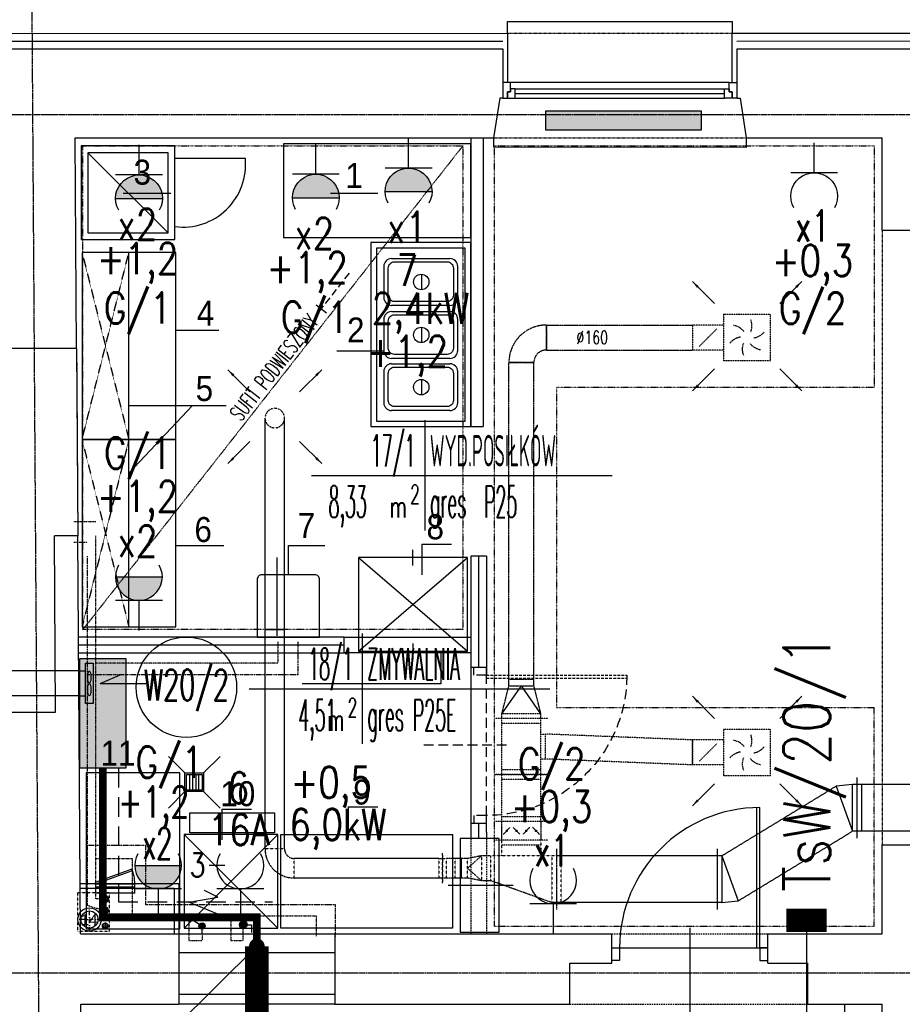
# Model space of a CAD drawing. Header units: inches. Extents: x -145354 to -97635, y 38777 to 78670.
# Tile 89 of 231: x -142232 to -141666, y 51037 to 51667. Entities that reach past the tile are written whole.
import ezdxf
from ezdxf.enums import TextEntityAlignment as Align

# ---------------------------------------------------------------- set-up
doc = ezdxf.new("R2010")
doc.units = ezdxf.units.IN
doc.header["$MEASUREMENT"] = 0
for name, pattern in [('00-inst$0$DASHDOT', [1, 0.5, -0.25, 0, -0.25]), ('CENTER', [2, 1.25, -0.25, 0.25, -0.25]), ('DASHDOT', [1, 0.5, -0.25, 0, -0.25]), ('DASHED', [0.75, 0.5, -0.25]), ('DASHED2', [0.375, 0.25, -0.125]), ('DIVIDE', [31.75, 12.7, -6.35, 0, -6.35, 0, -6.35])]:
    doc.linetypes.add(name, pattern=pattern)
doc.layers.get('0').update_dxf_attribs({"color": 101})
for name, color, linetype in [('-A_NR', 8, 'Continuous'), ('Drz-widok', 5, 'Continuous'), ('E-OPIS_POM', 6, 'Continuous'), ('E35', 6, 'Continuous'), ('E50', 3, 'Continuous'), ('E50_kor', 3, 'Continuous'), ('FLUID-N17-50-ARRGR', 7, 'Continuous'), ('Ins-kan', 54, 'Continuous'), ('Ins-went', 141, 'Continuous'), ('Ins-wod', 152, 'Continuous'), ('M-w-odnośniki', 254, 'Continuous'), ('Mw-cr-rury', 160, 'DIVIDE'), ('Mw-wc-rury', 160, 'DASHDOT'), ('Okn---okna', 5, 'Continuous'), ('Os-osie glowne', 8, 'CENTER'), ('piony_K_nr', 240, 'Continuous'), ('Sc-cegla pelna', 32, 'Continuous'), ('Sc-gazobeton', 45, 'Continuous'), ('Sc-gk', 120, 'Continuous'), ('Sc-gk-hatch', 8, 'Continuous'), ('Sc-izolacja term-obrys', 132, 'Continuous'), ('Sc-izolacja term-styropian', 151, 'STYROPIAN-KA'), ('Sc-nad', 5, 'DASHED2'), ('Sc-nadproza kon', 5, 'DASHED2'), ('Suf-widok', 8, 'Continuous'), ('W-idok', 9, 'Continuous'), ('W-otwor-strop', 126, 'Continuous'), ('Wyp-grzejniki', 56, 'Continuous'), ('Wyp-meble', 155, 'Continuous')]:
    doc.layers.add(name, color=color, linetype=linetype)
doc.styles.add('ARIAL_CE', font='ARIAL.TTF', dxfattribs={"width": 0.8})
doc.styles.add('FDBES', font='simplex.shx')
doc.styles.add('KA wymiar', font='romans.shx', dxfattribs={"width": 0.6})
doc.styles.add('ROMANS', font='romans', dxfattribs={"width": 0.85})
doc.styles.add('tab-bud$0$ROMANS', font='romans', dxfattribs={"width": 0.7})
doc.styles.add('TYTUL2', font='ARIAL.TTF')
doc.linetypes.add('BATTING', pattern='A,0.0001,-0.1,[134,ltypeshp.shx,S=0.1,R=0,X=-0.1,Y=0],-0.2,[134,ltypeshp.shx,S=0.1,R=180,X=0.1,Y=0],-0.1', length=0.4001)
doc.linetypes.add('STYROPIAN-KA', pattern='A,0.0001,-0.1,[135,ltypeshp.shx,S=0.1,R=0,X=-0.1,Y=0],0,[135,ltypeshp.shx,S=0.1,R=180,X=0.1,Y=0],-0.1', length=0.2001)
doc.dimstyles.new('FDBES', dxfattribs={"dimscale": 50, "dimtxt": 4, "dimasz": 2.5, "dimexe": 0.8, "dimexo": 2, "dimgap": 1, "dimtad": 1, "dimdsep": 46, "dimtxsty": 'FDBES', "dimcen": 2.5, "dimclrd": 4, "dimclre": 5, "dimadec": 0, "dimazin": 0, "dimtfac": 1, "dimtmove": 0, "dimatfit": 3, "dimfxl": 0, "dimarcsym": 0})

# ---------------------------------------------------------------- blocks, each defined once
blk = doc.blocks.new('pow')
for p, q in [((0, 0.5229), (0, -0.5229)), ((-1.0753, 0), (1.7797, 0))]:
    blk.add_line(p, q)
at = {"style": 'KA wymiar', "width": 0.6}
for s, height, p in [('2', 0.18, (-0.1392, -0.2698)), ('m', 0.21, (-0.3332, -0.401))]:
    blk.add_text(s, height=height, dxfattribs=at).set_placement(p)
at = {"style": 'KA wymiar'}
for tag, width, p in [('01', 0.7, (-0.1311, 0.0844)), ('000.00', 0.6, (-0.3636, -0.401))]:
    blk.add_attdef(tag, text='', height=0.3, dxfattribs=dict(at, width=width)).set_placement(p, align=Align.RIGHT)
blk.add_attdef('POMIESZCZENIE', (0.0709, 0.0844), '', height=0.3, dxfattribs=at)
at = {"style": 'KA wymiar', "width": 0.8}
blk.add_attdef('POSADZKA', (0.0709, -0.401), '', height=0.3, dxfattribs=at)
blk = doc.blocks.new('G3')
at = {"layer": 'E35'}
for p, q in [((-6.64, 22.85), (-13.36, 22.85)), ((10, 12.85), (-10, 12.85))]:
    blk.add_line(p, q, dxfattribs=at)
blk.add_arc((0, 22.85), 10, 150, 30, dxfattribs=at)
at = {"layer": 'E50'}
blk.add_line((0, 12.85), (0, 0), dxfattribs=at)
blk = doc.blocks.new('G1')
at = {"layer": 'E35'}
blk.add_hatch(color=256, dxfattribs=at).paths.add_polyline_path([(10, 22.85), (-10, 22.85, 1)])
for p, q in [((-10, 22.85), (10, 22.85)), ((10, 12.85), (-10, 12.85))]:
    blk.add_line(p, q, dxfattribs=at)
blk.add_arc((0, 22.85), 10, 150, 30, dxfattribs=at)
at = {"layer": 'E50'}
blk.add_line((0, 12.85), (0, 0), dxfattribs=at)
blk = doc.blocks.new('g2')
at = {"layer": 'E35'}
blk.add_line((15, 19.27), (-15, 19.27), dxfattribs=at)
blk.add_arc((0, 34.27), 15, 150, 30, dxfattribs=at)
at = {"layer": 'E50'}
blk.add_line((0, 19.27), (0, 0), dxfattribs=at)
blk = doc.blocks.new('_jhgjdhgf')
blk.add_line((4.29, -55.71), (55.71, -4.29))
for points in [[(0, -60), (60, -60), (60, 0), (0, 0)], [(4.29, -55.71), (55.71, -55.71), (55.71, -4.29), (4.29, -4.29)]]:
    blk.add_lwpolyline(points, close=True)
blk = doc.blocks.new('_sklgfjhklgfdjh')
at = {"linetype": 'Continuous'}
for p, q in [((-50.75, -10.3), (-27.27, -10.3)), ((-30.1, -10.3), (-13.32, -10.3)), ((-55.75, -15.3), (-55.75, -35.3)), ((-8.32, -35.3), (-8.32, -15.3)), ((-31.41, -29.93), (-31.41, -20.64)), ((-27.27, -40.3), (-50.75, -40.3)), ((-13.32, -40.3), (-30.37, -40.3)), ((-55.75, -49.23), (-55.75, -69.23)), ((-50.75, -44.23), (-27.27, -44.23)), ((-30.1, -44.23), (-13.32, -44.23)), ((-8.32, -69.23), (-8.32, -49.23)), ((-31.41, -63.86), (-31.41, -54.57)), ((-27.27, -74.23), (-50.75, -74.23)), ((-13.32, -74.23), (-30.37, -74.23)), ((-50.75, -77.7), (-27.27, -77.7)), ((-30.1, -77.7), (-13.32, -77.7)), ((-55.75, -82.7), (-55.75, -102.7)), ((-31.41, -97.33), (-31.41, -88.03)), ((-8.32, -102.7), (-8.32, -82.7)), ((-27.27, -107.7), (-50.75, -107.7)), ((-13.32, -107.7), (-30.37, -107.7))]:
    blk.add_line(p, q, dxfattribs=at)
at = {"ltscale": 0.5}
for points in [[(-64, -118), (0, -118), (0, 0), (-64, 0)], [(-60.45, -114.45), (-3.55, -114.45), (-3.55, -3.55), (-60.45, -3.55)]]:
    blk.add_lwpolyline(points, close=True, dxfattribs=at)
at = {"linetype": 'Continuous'}
for points in [[(-27.27, -37.79), (-48.87, -37.79, -0.414214), (-52.87, -33.79), (-52.87, -16.39, -0.414214), (-48.87, -12.39), (-27.27, -12.39)], [(-30.1, -12.39), (-15.09, -12.39, -0.414214), (-11.09, -16.39), (-11.09, -33.79, -0.414214), (-15.09, -37.79), (-31.77, -37.79)], [(-27.27, -71.72), (-48.87, -71.72, -0.414214), (-52.87, -67.72), (-52.87, -50.32, -0.414214), (-48.87, -46.32), (-27.27, -46.32)], [(-30.1, -46.32), (-15.09, -46.32, -0.414214), (-11.09, -50.32), (-11.09, -67.72, -0.414214), (-15.09, -71.72), (-31.77, -71.72)], [(-27.27, -105.19), (-48.87, -105.19, -0.414214), (-52.87, -101.19), (-52.87, -83.79, -0.414214), (-48.87, -79.79), (-27.27, -79.79)], [(-30.1, -79.79), (-15.09, -79.79, -0.414214), (-11.09, -83.79), (-11.09, -101.19, -0.414214), (-15.09, -105.19), (-31.77, -105.19)]]:
    blk.add_lwpolyline(points, format="xyb", dxfattribs=at)
for centre in [(-31.72, -25.28), (-31.72, -59.21), (-31.72, -92.68)]:
    blk.add_circle(centre, 4.95, dxfattribs=at)
for centre, start, end in [((-50.75, -15.3), 90, 180), ((-13.32, -15.3), 0, 90), ((-50.75, -35.3), 180, 270), ((-13.32, -35.3), 270, 0), ((-50.75, -49.23), 90, 180), ((-13.32, -49.23), 0, 90), ((-50.75, -69.23), 180, 270), ((-13.32, -69.23), 270, 0), ((-50.75, -82.7), 90, 180), ((-13.32, -82.7), 0, 90), ((-50.75, -102.7), 180, 270), ((-13.32, -102.7), 270, 0)]:
    blk.add_arc(centre, 5, start, end, dxfattribs=at)
blk = doc.blocks.new('_dz1')
at = {"ltscale": 7}
for p, q in [((-7, 0), (-7, 90)), ((-5, 0), (-5, 90))]:
    blk.add_line(p, q, dxfattribs=at)
at = {"ltscale": 25}
for p, q in [((-50, 13), (-50, -41)), ((-95, 0), (-5, 0)), ((-5, 0), (0, 0)), ((-95, -8), (-100, -8)), ((-5, -8), (0, -8))]:
    blk.add_line(p, q, dxfattribs=at)
for points in [[(-100, -8), (-100, 0), (-95, 0), (-95, -8)], [(0, -8), (0, 0), (-5, 0), (-5, -8)]]:
    blk.add_lwpolyline(points, close=True, dxfattribs=at)
blk.add_arc((-5, 0), 90, 90, 180, dxfattribs=at)
blk = doc.blocks.new('grzejnik_100')
at = {"layer": 'Wyp-grzejniki'}
h = blk.add_hatch(dxfattribs=at)
h.set_pattern_fill('DOTS', color=256, scale=0.5, style=0)
h.set_pattern_definition([(0, (-77492.90915, 37823.9399), (0.396875, 0.79375), [0, -0.79375])])
h.paths.add_polyline_path([(0, -100), (12, -100), (12, 0), (0, 0)])
blk.add_lwpolyline([(12, 0), (0, 0), (0, -100), (12, -100)], close=True, dxfattribs=at)
blk = doc.blocks.new('_ODWODNIENIE_KRATKA')
for p, q in [((-12, 0), (-22.61, 10.61)), ((0, 0), (10.61, 10.61)), ((-11, -2.99), (-1, -2.99)), ((-1, -4.99), (-11, -4.99)), ((-22.61, -22.6), (-12, -11.99)), ((-11, -6.99), (-1, -6.99)), ((-1, -8.99), (-11, -8.99)), ((10.61, -22.6), (0, -11.99))]:
    blk.add_line(p, q)
for points in [[(0, -11.99), (0, 0), (-12, 0), (-12, -11.99)], [(-1, -10.99), (-1, -1), (-11, -1), (-11, -10.99)]]:
    blk.add_lwpolyline(points, close=True)
blk = doc.blocks.new('_vxkdjhgkljhkgjhk')
for q in [(14.01, 6.02), (30.24, 0)]:
    blk.add_line((0, 0), q)
blk = doc.blocks.new('_gslkflhklgj')
at = {"linetype": '00-inst$0$DASHDOT', "ltscale": 5}
for p, q in [((0, -7.5), (0, 7.5)), ((7.5, 0), (-7.5, 0))]:
    blk.add_line(p, q, dxfattribs=at)
for radius in [7.5, 5.5]:
    blk.add_circle((0, 0), radius)
blk = doc.blocks.new('pion_woda')
at = {"layer": 'Ins-wod'}
for p, q in [((3, 0), (-3, 0)), ((0, 3), (0, -3))]:
    blk.add_line(p, q, dxfattribs=at)
for centre, radius in [((0, 0.02), 2.55), ((0, 0), 2)]:
    blk.add_circle(centre, radius, dxfattribs=at)
blk = doc.blocks.new('pion_mały')
at = {"layer": 'Ins-wod'}
for p, q in [((0, 2.08), (0, -2.12)), ((2.1, -0.02), (-2.1, -0.02))]:
    blk.add_line(p, q, dxfattribs=at)
for centre, radius in [((0, 0), 1.79), ((0, -0.02), 1.4)]:
    blk.add_circle(centre, radius, dxfattribs=at)
blk = doc.blocks.new('zk-w')
at = {"layer": 'M-w-odnośniki'}
h = blk.add_hatch(color=256, dxfattribs=at)
edge = h.paths.add_edge_path()
edge.add_arc((-28.8046, -11.935), 0.0355, 0, 360)
for p, q in [((-28.8025, -11.8996), (-28.8025, -11.859)), ((-28.8025, -11.859), (-28.733, -11.859))]:
    blk.add_line(p, q, dxfattribs=at)
blk.add_circle((-28.8046, -11.935), 0.0355, dxfattribs=at)
blk = doc.blocks.new('rewizja')
at = {"layer": 'Wyp-meble'}
for p, q in [((-25, 6), (-25, 0)), ((-25, 6), (0, 6)), ((-25, 4), (-25, 2)), ((0, 2), (-25, 2)), ((0, 6), (0, 0)), ((0, 0), (-25, 0))]:
    blk.add_line(p, q, dxfattribs=at)
blk.add_lwpolyline([(-23.15, -9.49), (0.34, -0.94), (0, 0), (-23.49, -8.55)], close=True, dxfattribs=at)
blk.add_arc((0, 0), 25, 180, 202.29244, dxfattribs=at)

msp = doc.modelspace()

# ---------------------------------------------------------------- hatches: boundary and pattern name
at = {"layer": 'E50'}
msp.add_hatch(color=256, dxfattribs=at).paths.add_polyline_path([(-142163.71, 51257.99), (-142193.71, 51257.99), (-142193.71, 51187.99), (-142163.71, 51187.99)])
msp.add_hatch(color=256, dxfattribs=at).paths.add_polyline_path([(-142163.71, 51257.99), (-142193.71, 51257.99), (-142193.71, 51187.99), (-142163.71, 51187.99)])
at = {"layer": 'Ins-kan'}
msp.add_hatch(color=256, dxfattribs=at).paths.add_polyline_path([(-142113.06, 51086.7, 1), (-142117.06, 51086.7, 1)])

# ---------------------------------------------------------------- linework, layer by layer
at = {"layer": '-A_NR', "color": 3}
for p, q in [((-142165.56, 51556.37), (-142135.21, 51556.37)), ((-142032.91, 51556.37), (-142002.56, 51556.37)), ((-142028.7, 51455.39), (-141998.35, 51455.39)), ((-142161.98, 51420.16), (-142099.7, 51420.16)), ((-142121.31, 51420.16), (-142161.98, 51376.99)), ((-142131.98, 51330.57), (-142101.25, 51330.57)), ((-142059.76, 51311.75), (-142059.76, 51330.57)), ((-142059.76, 51330.57), (-142036.44, 51330.57)), ((-141974.31, 51331.47), (-141955.24, 51331.47)), ((-142102.49, 51161.5), (-142083.43, 51161.5)), ((-142021.57, 51163), (-142002.5, 51163))]:
    msp.add_line(p, q, dxfattribs=at)
at = {"layer": '-A_NR'}
for p, q in [((-142131.98, 51468.54), (-142104.33, 51468.54)), ((-141974.31, 51331.47), (-141974.31, 51311.82)), ((-141962.09, 51261.75), (-141962.09, 51241.92)), ((-141962.09, 51241.92), (-142050.92, 51241.92)), ((-142102.49, 51161.5), (-142102.49, 51141.86)), ((-142021.57, 51163), (-142021.57, 51143.36))]:
    msp.add_line(p, q, dxfattribs=at)
at = {"color": 4, "linetype": 'DASHED'}
for p, q in [((-141790.9, 51463.8), (-141785.24, 51469.45)), ((-141790.9, 51463.8), (-141796.56, 51458.14)), ((-141790.9, 51197.94), (-141796.56, 51192.28)), ((-141790.9, 51197.94), (-141785.24, 51203.6))]:
    msp.add_line(p, q, dxfattribs=at)
at = {"color": 5, "linetype": 'Continuous', "lineweight": -2}
for p, q in [((-142074.75, 51276.8), (-142062.25, 51276.8)), ((-141949, 51117.45), (-141949, 51129.95)), ((-141949, 51129.95), (-141949, 51117.45))]:
    msp.add_line(p, q, dxfattribs=at)
at = {"color": 4, "linetype": 'Continuous'}
for p, q in [((-141923, 51222.7), (-141910.5, 51240.7)), ((-141898, 51222.7), (-141910.5, 51240.7)), ((-141695.43, 51142.91), (-141695.43, 51181.91)), ((-141692.43, 51147.41), (-141692.43, 51177.41))]:
    msp.add_line(p, q, dxfattribs=at)
for points in [[(-141790.9, 51464.05, 0.5, 0.5, 1), (-141790.9, 51463.55, 0.5, 0.5, 1)], [(-141790.9, 51198.19, 0.5, 0.5, 1), (-141790.9, 51197.69, 0.5, 0.5, 1)]]:
    msp.add_lwpolyline(points, format="xyseb", close=True, dxfattribs=at)
at = {"color": 4, "linetype": 'DASHED'}
for centre, start, end in [((-141773.4, 51471.3), 338.19859, 21.80141), ((-141776.15, 51461.05), 38.19859, 81.80141), ((-141768.65, 51453.55), 98.19859, 141.80141), ((-141763.16, 51474.04), 278.19859, 321.80141), ((-141758.4, 51456.3), 158.19859, 201.80141), ((-141755.66, 51466.54), 218.19859, 261.80141), ((-141776.15, 51195.19), 38.19859, 81.80141), ((-141773.4, 51205.44), 338.19859, 21.80141), ((-141768.65, 51187.69), 98.19859, 141.80141), ((-141763.16, 51208.18), 278.19859, 321.80141), ((-141758.4, 51190.44), 158.19859, 201.80141), ((-141755.66, 51200.68), 218.19859, 261.80141)]:
    msp.add_arc(centre, 10.61, start, end, dxfattribs=at)
at = {"layer": 'E35'}
msp.add_line((-142452.77, 50705.23), (-142079.98, 51073.7), dxfattribs=at)
msp.add_circle((-142125.11, 51239.72), 32.16, dxfattribs=at)
at = {"layer": 'E50'}
msp.add_lwpolyline([(-142193.71, 51187.99), (-142163.71, 51187.99), (-142163.71, 51257.99), (-142193.71, 51257.99)], close=True, dxfattribs=at)
msp.add_lwpolyline([(-142193.71, 51187.99), (-142163.71, 51187.99), (-142163.71, 51257.99), (-142193.71, 51257.99)], close=True, dxfattribs=at)
at = {"layer": 'E50_kor', "linetype": 'DASHED2', "ltscale": 50}
for p, q in [((-142168.71, 51187.99), (-142168.71, 51102.28)), ((-142168.71, 51102.28), (-142069.98, 51102.28))]:
    msp.add_line(p, q, dxfattribs=at)
at = {"layer": 'E50_kor'}
msp.add_line((-141727.73, 51090.36), (-141727.73, 50960), dxfattribs=at)
for points, const_width in [([(-142178.71, 51187.99), (-142178.71, 51092.28), (-142079.98, 51092.28), (-142079.98, 51071.2)], 5), ([(-141740.66, 51090.36), (-141714.8, 51090.36)], 15), ([(-142079.98, 51073.7), (-142079.98, 50960)], 15), ([(-142079.98, 51073.7), (-142079.98, 51071.2)], 5)]:
    msp.add_lwpolyline(points, dxfattribs=dict(at, const_width=const_width))
at = {"layer": 'E50_kor', "const_width": 5}
msp.add_lwpolyline([(-142082.48, 51073.7, 1), (-142077.48, 51073.7, 1)], format="xyb", close=True, dxfattribs=at)
at = {"layer": 'Ins-kan'}
msp.add_lwpolyline([(-142115.06, 51081.7), (-142115.06, 51086.7), (-142123.54, 51092), (-142105.06, 51094.27), (-142123.54, 51101.87), (-142105.06, 51105.19), (-142113.57, 51109.46)], dxfattribs=at)
msp.add_circle((-142115.06, 51086.7), 2, dxfattribs=at)
at = {"layer": 'Ins-went', "linetype": 'DASHED', "ltscale": 0.3}
for p, q in [((-141780.9, 51478.8), (-141750.9, 51478.8)), ((-141780.9, 51478.8), (-141780.9, 51448.8)), ((-141750.9, 51448.8), (-141750.9, 51478.8)), ((-141780.9, 51471.8), (-141800.9, 51471.8)), ((-141800.9, 51471.8), (-141800.9, 51455.8)), ((-141780.9, 51455.8), (-141800.9, 51455.8)), ((-141750.9, 51448.8), (-141780.9, 51448.8)), ((-141893.5, 51219.7), (-141927.5, 51219.7)), ((-141898, 51222.7), (-141923, 51222.7)), ((-141923, 51183.7), (-141923, 51219.7)), ((-141923, 51216.7), (-141898, 51216.7)), ((-141898, 51183.7), (-141898, 51219.7)), ((-141780.9, 51212.94), (-141750.9, 51212.94)), ((-141780.9, 51212.94), (-141780.9, 51182.94)), ((-141750.9, 51182.94), (-141750.9, 51212.94)), ((-141898, 51209.7), (-141895, 51209.7)), ((-141895, 51193.7), (-141895, 51209.7)), ((-141800.9, 51189.94), (-141800.9, 51205.94)), ((-141780.9, 51205.94), (-141800.9, 51205.94)), ((-141800.9, 51205.94), (-141800.9, 51189.94)), ((-141895, 51193.7), (-141898, 51193.7)), ((-141898, 51186.7), (-141923, 51186.7)), ((-141780.9, 51189.94), (-141800.9, 51189.94)), ((-141927.5, 51183.7), (-141893.5, 51183.7)), ((-141893.5, 51183.7), (-141927.5, 51183.7)), ((-141923, 51153.7), (-141923, 51183.7)), ((-141923, 51180.7), (-141898, 51180.7)), ((-141898, 51153.7), (-141898, 51183.7)), ((-141750.9, 51182.94), (-141780.9, 51182.94)), ((-141893.5, 51153.7), (-141927.5, 51153.7)), ((-141898, 51156.7), (-141923, 51156.7)), ((-141893.5, 51141.7), (-141927.5, 51141.7)), ((-141923, 51138.7), (-141898, 51138.7))]:
    msp.add_line(p, q, dxfattribs=at)
at = {"layer": 'Ins-went', "linetype": 'DASHED', "ltscale": 0.4}
for p, q in [((-141894.5, 51471.8), (-141894.5, 51455.8)), ((-141894.5, 51455.8), (-141894.5, 51471.8)), ((-141894.5, 51471.8), (-141800.9, 51471.8)), ((-141894.5, 51455.8), (-141800.9, 51455.8)), ((-141918.5, 51447.8), (-141902.5, 51447.8)), ((-141918.5, 51244.7), (-141918.5, 51447.8)), ((-141902.5, 51447.8), (-141918.5, 51447.8)), ((-141902.5, 51244.7), (-141902.5, 51447.8)), ((-142062.25, 51276.8, 2910), (-142074.75, 51276.8, 2910)), ((-141918.5, 51240.7), (-141918.5, 51244.7)), ((-141902.5, 51244.7), (-141918.5, 51244.7)), ((-141902.5, 51240.7), (-141902.5, 51244.7)), ((-141923, 51222.7), (-141918.5, 51240.7)), ((-141918.5, 51240.7), (-141902.5, 51240.7)), ((-141898, 51222.7), (-141902.5, 51240.7)), ((-141923, 51219.7), (-141923, 51222.7)), ((-141898, 51219.7), (-141898, 51222.7)), ((-141923, 51141.7), (-141923, 51153.7)), ((-141898, 51153.7), (-141898, 51141.7)), ((-141919.88, 51147.7), (-141922.09, 51145.49)), ((-141919.88, 51147.7), (-141917.67, 51149.91)), ((-141913.63, 51147.7), (-141915.84, 51149.91)), ((-141913.63, 51147.7), (-141911.42, 51145.49)), ((-141907.38, 51147.7), (-141909.59, 51145.49)), ((-141907.38, 51147.7), (-141905.17, 51149.91)), ((-141901.13, 51147.7), (-141903.34, 51149.91)), ((-141901.13, 51147.7), (-141898.92, 51145.49)), ((-141888, 51136.2), (-141888, 51097.2)), ((-141963.5, 51129.95), (-141961.25, 51129.95)), ((-141961.25, 51133.1), (-141960.75, 51133.1)), ((-141949, 51129.95), (-141958.5, 51129.95)), ((-141945, 51129.95), (-141949, 51129.95)), ((-141936, 51131.7), (-141945, 51129.95)), ((-141933, 51131.7), (-141936, 51131.7)), ((-141961.25, 51117.45), (-141963.5, 51117.45)), ((-141958.5, 51117.45), (-141960.75, 51117.45)), ((-141949, 51117.45), (-141958.5, 51117.45)), ((-141945, 51117.45), (-141949, 51117.45)), ((-141936, 51115.7), (-141945, 51117.45)), ((-141933, 51115.7), (-141936, 51115.7)), ((-141930, 51115.7), (-141933, 51115.7)), ((-141891, 51101.7), (-141930, 51115.7)), ((-141960.75, 51114.3), (-141961.25, 51114.3))]:
    msp.add_line(p, q, dxfattribs=at)
at = {"layer": 'Ins-went', "linetype": 'DASHED', "ltscale": 0.5}
for p, q in [((-142074.75, 51136.2), (-142074.75, 51276.8)), ((-142062.25, 51136.2), (-142062.25, 51276.8)), ((-141782.03, 51131.7), (-141708.79, 51176.37)), ((-141771.67, 51102.74), (-141698.43, 51147.41)), ((-141963.5, 51129.95), (-142056, 51129.95)), ((-141782.03, 51131.7), (-141888, 51131.7)), ((-141963.5, 51117.45), (-142056, 51117.45)), ((-141782.03, 51101.7), (-141891, 51101.7))]:
    msp.add_line(p, q, dxfattribs=at)
at = {"layer": 'Ins-went'}
for p, q in [((-142189.85, 51255.19), (-142184.85, 51255.19)), ((-142189.85, 51229.19), (-142189.85, 51255.19)), ((-142184.85, 51255.19), (-142184.85, 51229.19)), ((-142193.85, 51250.19), (-142256.95, 51250.19)), ((-142193.85, 51234.19), (-142193.85, 51250.19)), ((-142193.85, 51250.19), (-142189.85, 51250.19)), ((-142193.85, 51234.19), (-142256.95, 51234.19)), ((-142193.85, 51234.19), (-142189.85, 51234.19)), ((-142184.85, 51229.19), (-142189.85, 51229.19)), ((-141698.43, 51177.41), (-141708.79, 51176.37)), ((-141708.79, 51176.37), (-141698.43, 51147.41)), ((-141698.43, 51147.41), (-141698.43, 51177.41)), ((-141785.03, 51136.2), (-141785.03, 51097.2)), ((-141782.03, 51131.7), (-141782.03, 51101.7)), ((-141782.03, 51131.7), (-141771.67, 51102.74)), ((-141782.03, 51101.7), (-141771.67, 51102.74))]:
    msp.add_line(p, q, dxfattribs=at)
at = {"layer": 'Ins-went', "linetype": 'DASHED', "ltscale": 0.2}
for p, q in [((-141923, 51131.7), (-141923, 51141.7)), ((-141898, 51141.7), (-141898, 51131.7)), ((-142062.25, 51136.2), (-142074.75, 51136.2)), ((-142056, 51117.45), (-142056, 51129.95)), ((-141963.5, 51129.95), (-141963.5, 51117.45)), ((-141961.25, 51133.1), (-141961.25, 51114.3)), ((-141960.75, 51114.3), (-141960.75, 51133.1)), ((-141960.75, 51129.95), (-141958.5, 51129.95)), ((-141958.5, 51117.45), (-141958.5, 51129.95)), ((-141954.5, 51117.45), (-141954.5, 51129.95)), ((-141953, 51117.45), (-141953, 51129.95)), ((-141936, 51131.7), (-141945, 51123.7)), ((-141945, 51117.45), (-141945, 51129.95)), ((-141936, 51131.7), (-141936, 51115.7)), ((-141888, 51131.7), (-141933, 51131.7)), ((-141930, 51115.7), (-141930, 51131.7)), ((-141891, 51131.7), (-141891, 51101.7)), ((-141885, 51101.7), (-141885, 51131.7)), ((-141936, 51115.7), (-141945, 51123.7))]:
    msp.add_line(p, q, dxfattribs=at)
at = {"layer": 'Ins-went', "linetype": 'DASHED', "ltscale": 0.5}
for points in [[(-141592.43, 51177.41), (-141698.43, 51177.41)], [(-141592.43, 51147.41), (-141698.43, 51147.41)]]:
    msp.add_lwpolyline(points, dxfattribs=at)
at = {"layer": 'Ins-went', "linetype": 'DASHED', "ltscale": 0.4}
for points in [[(-141919.88, 51147.3, 0.8, 0.8, 1), (-141919.88, 51148.1, 0.8, 0.8, 1)], [(-141913.63, 51147.3, 0.8, 0.8, 1), (-141913.63, 51148.1, 0.8, 0.8, 1)], [(-141907.38, 51147.3, 0.8, 0.8, 1), (-141907.38, 51148.1, 0.8, 0.8, 1)], [(-141901.13, 51147.3, 0.8, 0.8, 1), (-141901.13, 51148.1, 0.8, 0.8, 1)]]:
    msp.add_lwpolyline(points, format="xyseb", close=True, dxfattribs=at)
for centre, radius, start, end in [((-141894.5, 51447.8), 24, 90, 180), ((-141894.5, 51447.8), 8, 90, 180), ((-142056, 51136.2), 18.75, 180, 270), ((-142056, 51136.2), 6.25, 180, 270)]:
    msp.add_arc(centre, radius, start, end, dxfattribs=at)
at = {"layer": 'Ins-went', "linetype": 'DASHED', "ltscale": 0.2}
for start, end in [(0, 180), (180, 0)]:
    msp.add_arc((-142068.5, 51412.2, 2910), 6.25, start, end, dxfattribs=at)
at = {"layer": 'Ins-went'}
for centre in [(-142187.35, 51246.19), (-142187.35, 51238.19)]:
    msp.add_ellipse(centre, major_axis=(0, 4), ratio=0.25, dxfattribs=at)
at = {"layer": 'Ins-went', "linetype": 'DASHED', "ltscale": 0.5}
for points in [[(-142074.75, 51276.8, 2910), (-142074.75, 51412.2, 2910)], [(-142062.25, 51276.8, 2910), (-142062.25, 51412.2, 2910)]]:
    msp.add_spline(points, degree=3, dxfattribs=at)
at = {"layer": 'Ins-went', "linetype": 'DASHED', "ltscale": 0.3}
for points in [[(-141800.9, 51205.94), (-141895, 51209.7)], [(-141800.9, 51189.94), (-141895, 51193.7)]]:
    msp.add_spline(points, degree=3, dxfattribs=at)
at = {"layer": 'Mw-cr-rury', "ltscale": 0.03}
for p, q in [((-142183.23, 51345.72), (-142197.22, 51345.72)), ((-142183.23, 51104.09), (-142183.23, 51336.67)), ((-142066.47, 51268.9), (-142066.47, 51255.14)), ((-142066.47, 51255.14), (-142183.23, 51255.14)), ((-142183.23, 51129.9), (-142159.96, 51129.9)), ((-142159.96, 51129.9), (-142159.96, 51093.3)), ((-142179.66, 51104.09), (-142183.23, 51104.09)), ((-142159.96, 51093.3), (-142042.02, 51093.3)), ((-142123.59, 51093.3), (-142123.59, 51077.37)), ((-142096.77, 51093.3), (-142096.77, 51077.37)), ((-142042.02, 51093.3), (-142042.02, 51080.18)), ((-142088.71, 51077.37), (-142088.71, 51087.65)), ((-142115.06, 51081.7), (-142115.06, 51077.37)), ((-142123.59, 51077.37), (-142115.06, 51077.37)), ((-142096.77, 51077.37), (-142088.71, 51077.37))]:
    msp.add_line(p, q, dxfattribs=at)
at = {"layer": 'Mw-wc-rury'}
for p, q in [((-142197.22, 51332.65), (-142188.61, 51332.65)), ((-142188.61, 51323.61), (-142188.61, 51099.99)), ((-142053.82, 51268.9), (-142053.82, 51247.68)), ((-142053.82, 51247.68), (-142188.61, 51247.68)), ((-142151.15, 51138.34), (-142188.61, 51138.34)), ((-142151.15, 51100.23), (-142151.15, 51138.34)), ((-142188.61, 51099.99), (-142179.74, 51097.27)), ((-142029.65, 51100.23), (-142151.15, 51100.23)), ((-142029.65, 51079.99), (-142029.65, 51100.23))]:
    msp.add_line(p, q, dxfattribs=at)
at = {"layer": 'Okn---okna'}
for p, q in [((-141777.4, 51627.18), (-141917.4, 51627.18)), ((-141914.4, 51623.18), (-141780.4, 51623.18)), ((-141914.4, 51620.18), (-141780.4, 51620.18)), ((-141914.4, 51617.18), (-141780.4, 51617.18))]:
    msp.add_line(p, q, dxfattribs=at)
for points in [[(-141917.4, 51627.18), (-141922.4, 51627.18), (-141922.4, 51617.18), (-141919.4, 51617.18), (-141919.4, 51621.18), (-141917.4, 51621.18)], [(-141777.4, 51627.18), (-141772.4, 51627.18), (-141772.4, 51617.18), (-141775.4, 51617.18), (-141775.4, 51621.18), (-141777.4, 51621.18)], [(-141914.4, 51623.18), (-141917.4, 51623.18), (-141917.4, 51621.18), (-141919.4, 51621.18), (-141919.4, 51617.18), (-141917.4, 51617.18), (-141914.4, 51617.18)], [(-141780.4, 51623.18), (-141777.4, 51623.18), (-141777.4, 51621.18), (-141775.4, 51621.18), (-141775.4, 51617.18), (-141777.4, 51617.18), (-141780.4, 51617.18)]]:
    msp.add_lwpolyline(points, close=True, dxfattribs=at)
at = {"layer": 'Os-osie glowne'}
msp.add_line((-142198.69, 47893.27), (-142226.03, 51985.69), dxfattribs=at)
for points in [[(-143318.47, 51606.7), (-138010.88, 51606.7)], [(-143318.47, 51056.7), (-138010.88, 51056.7)]]:
    msp.add_lwpolyline(points, dxfattribs=at)
at = {"layer": 'Sc-cegla pelna'}
for p, q in [((-142195.5, 51456.7), (-142196.4, 51591.7)), ((-142196.4, 51591.7), (-142055.4, 51591.7)), ((-142055.4, 51591.7), (-141928.4, 51591.7)), ((-141766.4, 51591.7), (-141679.4, 51591.7)), ((-141679.4, 51532.7), (-141611.4, 51532.7)), ((-142195.5, 51456.7), (-142241.79, 51456.7)), ((-142208.94, 51223.7), (-142209.7, 51336.7)), ((-142192.99, 51081.7), (-142194.7, 51336.7)), ((-142241.79, 51223.7), (-142208.94, 51223.7)), ((-141679.4, 51138.75), (-141611.4, 51138.75)), ((-141679.4, 51081.7), (-141679.4, 51138.75)), ((-142192.99, 51081.7), (-142129.99, 51081.7)), ((-142129.99, 51081.7), (-142129.99, 51036.7)), ((-142029.96, 51081.7), (-141852.62, 51081.7)), ((-142029.96, 51081.7), (-142029.96, 51036.7)), ((-141852.62, 51062.8), (-141852.62, 51081.7)), ((-141752.62, 51081.7), (-141679.4, 51081.7)), ((-141752.62, 51062.8), (-141752.62, 51081.7)), ((-141879.51, 51062.8), (-141852.62, 51062.8)), ((-141879.51, 51036.7), (-141879.51, 51062.8)), ((-141752.62, 51062.8), (-141727.01, 51062.8)), ((-141727.01, 51036.7), (-141727.01, 51062.8)), ((-142191.95, 50927.7), (-142192.68, 51036.7)), ((-142192.68, 51036.7), (-142129.99, 51036.7)), ((-142029.96, 51036.7), (-141879.51, 51036.7)), ((-141727.01, 51036.7), (-141679.4, 51036.7)), ((-141679.4, 50991.72), (-141679.4, 51036.7))]:
    msp.add_line(p, q, dxfattribs=at)
for points in [[(-142361.78, 51648.75), (-141922.4, 51648.81)], [(-141922.4, 51648.81), (-141922.4, 51617.18), (-141924.4, 51617.18), (-141928.4, 51591.69)], [(-141772.4, 51648.82), (-141492.4, 51648.86)], [(-141772.4, 51648.82), (-141772.4, 51617.18), (-141770.4, 51617.18), (-141766.4, 51591.69)], [(-141942.95, 51591.7), (-141942.95, 51406.7), (-141934.95, 51406.7)], [(-141934.95, 51591.7), (-141934.95, 51406.7)], [(-141679.4, 51532.7), (-141679.4, 51591.7)], [(-142194.7, 51336.7), (-142209.7, 51336.7)]]:
    msp.add_lwpolyline(points, dxfattribs=at)
at = {"layer": 'Sc-gazobeton'}
for p, q in [((-142195.5, 51456.7), (-142194.7, 51336.7)), ((-142129.99, 51081.7), (-142029.96, 51081.7)), ((-142129.99, 51069.7), (-142029.96, 51069.7))]:
    msp.add_line(p, q, dxfattribs=at)
at = {"layer": 'Sc-gk'}
for p, q in [((-141942.95, 51323.78), (-141942.96, 51252.54)), ((-141932.95, 51323.78), (-141942.95, 51323.78)), ((-141932.96, 51323.78), (-141932.96, 51252.54)), ((-141942.96, 51252.54), (-141932.96, 51252.54)), ((-141942.96, 51152.54), (-141932.96, 51152.54)), ((-141942.96, 51152.54), (-141942.96, 51146.92)), ((-141932.96, 51146.92), (-141932.96, 51152.54)), ((-141942.96, 51142.92), (-141932.96, 51142.92)), ((-142129.99, 51113.7), (-142193.21, 51113.7)), ((-142132.99, 51110.7), (-142193.19, 51110.7)), ((-142132.99, 51110.7), (-142132.99, 51081.7)), ((-142129.99, 51113.7), (-142129.99, 51081.7)), ((-142029.96, 51042.7), (-142129.99, 51042.7)), ((-142029.96, 51036.7), (-142129.99, 51036.7))]:
    msp.add_line(p, q, dxfattribs=at)
at = {"layer": 'Sc-gk', "linetype": 'DASHED', "ltscale": 15}
for p, q in [((-141942.96, 51146.92), (-141942.96, 51142.92)), ((-141932.96, 51146.92), (-141932.96, 51142.92))]:
    msp.add_line(p, q, dxfattribs=at)
at = {"layer": 'Sc-gk'}
for points in [[(-142023.95, 51271.75), (-142194.26, 51271.75)], [(-142194.19, 51261.75), (-142023.95, 51261.75), (-142023.95, 51271.75)]]:
    msp.add_lwpolyline(points, dxfattribs=at)
at = {"layer": 'Sc-gk-hatch', "linetype": 'BATTING', "ltscale": 0.22}
for p, q in [((-141937.95, 51323.78), (-141937.96, 51252.54)), ((-141937.96, 51152.41), (-141937.96, 51142.92))]:
    msp.add_line(p, q, dxfattribs=at)
msp.add_lwpolyline([(-142023.95, 51266.75), (-142194.26, 51266.75)], dxfattribs=at)
at = {"layer": 'Sc-izolacja term-obrys'}
for points in [[(-142364.78, 51627.22), (-142364.78, 51658.75), (-141919.4, 51658.81), (-141919.4, 51627.18)], [(-141775.4, 51627.18), (-141775.4, 51658.82), (-141489.4, 51658.86), (-141489.4, 51627.18)], [(-141919.4, 51621.18), (-141919.4, 51617.18)], [(-141775.4, 51617.18), (-141775.4, 51621.18)]]:
    msp.add_lwpolyline(points, dxfattribs=at)
at = {"layer": 'Sc-izolacja term-styropian', "linetype": 'BATTING', "ltscale": 0.25}
for points in [[(-142361.79, 51653.75), (-141922.4, 51653.81)], [(-141772.4, 51653.82), (-141492.4, 51653.86)]]:
    msp.add_lwpolyline(points, dxfattribs=at)
at = {"layer": 'Sc-nad'}
msp.add_line((-141942.96, 51252.54), (-141942.96, 51152.54), dxfattribs=at)
at = {"layer": 'Sc-nad', "ltscale": 4}
for p, q in [((-141942.96, 51142.92), (-141942.96, 51081.7)), ((-141932.96, 51142.92), (-141932.96, 51081.7)), ((-141879.51, 51036.7), (-141727.01, 51036.7))]:
    msp.add_line(p, q, dxfattribs=at)
at = {"layer": 'Sc-nad'}
for points in [[(-142023.95, 51271.75), (-141942.95, 51271.75)], [(-141942.95, 51261.75), (-142023.95, 51261.75)]]:
    msp.add_lwpolyline(points, dxfattribs=at)
at = {"layer": 'Sc-nadproza kon', "linetype": 'DASHDOT', "ltscale": 0.5}
for p, q in [((-141919.4, 51658.81), (-141775.4, 51658.82)), ((-141928.4, 51591.69), (-141766.4, 51591.7)), ((-141679.4, 51532.7), (-141679.4, 51138.75))]:
    msp.add_line(p, q, dxfattribs=at)
at = {"layer": 'Sc-nadproza kon', "ltscale": 4}
msp.add_line((-141852.62, 51081.7), (-141752.62, 51081.7), dxfattribs=at)
msp.add_line((-141852.62, 51081.7), (-141752.62, 51081.7), dxfattribs=at)
at = {"layer": 'Sc-nadproza kon', "linetype": 'DASHDOT', "ltscale": 0.5}
msp.add_lwpolyline([(-142195.5, 51456.7), (-142194.7, 51336.7)], dxfattribs=at)
at = {"layer": 'Suf-widok', "linetype": 'DIVIDE', "ltscale": 0.02}
for p, q in [((-141947.95, 51586.7), (-142191.4, 51276.75)), ((-141927.95, 51586.7), (-141927.96, 51086.7)), ((-141927.95, 51586.7), (-141684.4, 51586.7)), ((-141684.4, 51586.7), (-141684.4, 51431.76)), ((-141887.95, 51431.76), (-141887.96, 51226.7)), ((-141684.4, 51431.76, 2890), (-141887.95, 51431.76, 2890)), ((-141887.96, 51226.7), (-141684.4, 51226.7)), ((-141684.4, 51086.7), (-141684.4, 51226.7)), ((-141927.96, 51086.7), (-141684.4, 51086.7))]:
    msp.add_line(p, q, dxfattribs=at)
msp.add_lwpolyline([(-142191.4, 51586.7), (-141947.95, 51586.7), (-141947.95, 51276.75), (-142191.4, 51276.75)], close=True, dxfattribs=at)
at = {"layer": 'W-idok'}
for p, q in [((-141919.4, 51658.81), (-141919.4, 51666.31)), ((-141919.4, 51666.31), (-141775.4, 51666.31)), ((-141775.4, 51666.31), (-141775.4, 51658.82))]:
    msp.add_line(p, q, dxfattribs=at)
for points in [[(-141928.4, 51591.7), (-141928.4, 51585.76)], [(-141766.4, 51591.69), (-141766.4, 51585.69), (-141928.4, 51585.76)]]:
    msp.add_lwpolyline(points, dxfattribs=at)
at = {"layer": 'W-otwor-strop', "linetype": 'DASHED2', "ltscale": 0.3}
msp.add_lwpolyline([(-142194.6, 51108.15), (-142174.6, 51108.15), (-142174.6, 51083.15), (-142194.6, 51083.15)], close=True, dxfattribs=at)
at = {"layer": 'Wyp-meble'}
for p, q in [((-142132.47, 51578.72), (-142087.37, 51578.72)), ((-142161.98, 51278.4), (-142161.98, 51518.4)), ((-142066.95, 51272.75), (-142066.95, 51322.75)), ((-142014.95, 51322.75), (-141944.95, 51262.75)), ((-142014.95, 51262.75), (-141944.95, 51322.75)), ((-142066.6, 51145.35), (-142126.6, 51085.35)), ((-142126.6, 51145.35), (-142066.6, 51085.35)), ((-141957.32, 51112.94), (-141915.78, 51112.94))]:
    msp.add_line(p, q, dxfattribs=at)
at = {"layer": 'Wyp-meble', "linetype": 'DASHED2', "ltscale": 0.5}
for p, q in [((-142191.98, 51398.4), (-142161.98, 51518.4)), ((-142191.98, 51518.4), (-142161.98, 51398.4)), ((-142161.98, 51398.4), (-142191.98, 51278.4)), ((-142191.98, 51398.4), (-142161.98, 51278.4))]:
    msp.add_line(p, q, dxfattribs=at)
at = {"layer": 'Wyp-meble'}
for points in [[(-142062.95, 51527.87), (-141942.95, 51527.87), (-141942.95, 51587.87), (-142062.95, 51587.87)], [(-142191.98, 51398.4), (-142131.98, 51398.4), (-142131.98, 51518.4), (-142191.98, 51518.4)], [(-142191.98, 51278.4), (-142131.98, 51278.4), (-142131.98, 51398.4), (-142191.98, 51398.4)], [(-142014.95, 51322.75), (-142014.95, 51262.75), (-141944.95, 51262.75), (-141944.95, 51322.75)], [(-142189.39, 51084.85), (-142129.39, 51084.85), (-142129.39, 51184.85), (-142189.39, 51184.85)], [(-142068.62, 51146.51), (-142123.01, 51146.51), (-142123.01, 51159.31), (-142068.62, 51159.31)], [(-142066.6, 51145.35), (-142126.6, 51145.35), (-142126.6, 51085.35), (-142066.6, 51085.35)], [(-141954.6, 51145.35), (-141954.6, 51085.35), (-142064.6, 51085.35), (-142064.6, 51145.35)], [(-141949.82, 51082.85), (-141924.82, 51082.85), (-141924.82, 51142.85), (-141949.82, 51142.85)]]:
    msp.add_lwpolyline(points, close=True, dxfattribs=at)
for points in [[(-141979.95, 51317.75), (-141979.95, 51327.75)], [(-141979.95, 51317.75), (-141979.95, 51317.75)], [(-141979.95, 51267.75), (-141979.95, 51257.75)]]:
    msp.add_lwpolyline(points, dxfattribs=at)
msp.add_lwpolyline([(-142079.76, 51271.75), (-142039.76, 51271.75), (-142039.76, 51308.75, 0.414214), (-142042.76, 51311.75), (-142076.76, 51311.75, 0.414214), (-142079.76, 51308.75)], format="xyb", close=True, dxfattribs=at)
msp.add_arc((-142127.36, 51574.78), 40.19, 262.69843, 5.63675, dxfattribs=at)

# ---------------------------------------------------------------- block references
for name, p, rotation in [('rewizja', (-142183.21, 51113.7), 180), ('pion_woda', (-142177.66, 51104.09), 90), ('pion_woda', (-142177.84, 51096.66), 90), ('pion_mały', (-142177.2, 51086.89), 90)]:
    msp.add_blockref(name, p, dxfattribs=dict(rotation=rotation))
at = {"layer": 'Drz-widok'}
msp.add_blockref('_dz1', (-141752.62, 51072.61), dxfattribs=at)
at = {"layer": 'E-OPIS_POM'}
ref = msp.add_blockref('pow', (-141972.39, 51375.49), dxfattribs=dict(at, xscale=67.5, yscale=67.5, zscale=67.5))
ref.add_attrib('000.00', '8,33', dxfattribs={"layer": '0', "height": 20.25, "style": 'KA wymiar', "width": 0.403537}).set_placement((-142009.53, 51348.43), align=Align.RIGHT)
ref.add_attrib('01', '17/1', dxfattribs={"layer": '0', "height": 20.25, "style": 'KA wymiar', "width": 0.403537}).set_placement((-141978.34, 51381.19), align=Align.RIGHT)
ref.add_attrib('POMIESZCZENIE', 'WYD.POSIŁKÓW', (-141969.17, 51381.19), dxfattribs={"layer": '0', "height": 20.25, "style": 'KA wymiar', "width": 0.403537})
ref.add_attrib('POSADZKA', 'gres  P25', (-141969.17, 51348.43), dxfattribs={"layer": '0', "height": 20.25, "style": 'KA wymiar', "width": 0.403537})
ref = msp.add_blockref('pow', (-142012.43, 51238.77), dxfattribs=dict(at, xscale=67.5, yscale=67.5, zscale=67.5))
ref.add_attrib('000.00', '4,51', dxfattribs={"layer": '0', "height": 20.25, "style": 'KA wymiar', "width": 0.403537}).set_placement((-142028.94, 51211.7), align=Align.RIGHT)
ref.add_attrib('01', '18/1', dxfattribs={"layer": '0', "height": 20.25, "style": 'KA wymiar', "width": 0.403537}).set_placement((-142018.39, 51244.47), align=Align.RIGHT)
ref.add_attrib('POMIESZCZENIE', 'ZMYWALNIA', (-142009.21, 51244.47), dxfattribs={"layer": '0', "height": 20.25, "style": 'KA wymiar', "width": 0.403537})
ref.add_attrib('POSADZKA', 'gres P25E', (-142009.21, 51211.7), dxfattribs={"layer": '0', "height": 20.25, "style": 'KA wymiar', "width": 0.403537})
at = {"layer": 'E35', "xscale": -1.5, "yscale": 1.5, "zscale": 1.5, "rotation": 180}
for p in [(-141982.77, 51591.7), (-142155.49, 51587.26), (-142042.23, 51587.7)]:
    msp.add_blockref('G1', p, dxfattribs=at)
at = {"layer": 'E35', "xscale": -1, "rotation": 180}
for p in [(-141722.9, 51588.64), (-141703.2, 51036.7)]:
    msp.add_blockref('g2', p, dxfattribs=at)
at = {"layer": 'E35', "xscale": 1.5, "yscale": 1.5, "zscale": 1.5}
for name, p in [('G1', (-142155.54, 51276.08)), ('G1', (-142143.23, 51091.26)), ('G3', (-142090.56, 51091.26))]:
    msp.add_blockref(name, p, dxfattribs=at)
at = {"layer": 'E35'}
msp.add_blockref('g2', (-141890.09, 51081.7), dxfattribs=at)
at = {"layer": 'Ins-kan', "xscale": -1, "rotation": 90}
msp.add_blockref('_ODWODNIENIE_KRATKA', (-142126.06, 51172.82), dxfattribs=at)
at = {"layer": 'Ins-kan'}
msp.add_blockref('_gslkflhklgj', (-142187.2, 51090.87), dxfattribs=at)
at = {"layer": 'Ins-kan', "xscale": 70, "yscale": 70, "zscale": 70, "rotation": 270.0000000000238}
msp.add_blockref('zk-w', (-141253.26, 49071.33), dxfattribs=at)
at = {"layer": 'Ins-went', "linetype": 'DASHED', "ltscale": 0.6}
msp.add_blockref('_vxkdjhgkljhkgjhk', (-142180.48, 51242.17), dxfattribs=at)
at = {"layer": 'Sc-nad', "xscale": -1, "rotation": 270}
msp.add_blockref('_dz1', (-141932.96, 51252.54), dxfattribs=at)
at = {"layer": 'Wyp-grzejniki', "rotation": 90}
msp.add_blockref('grzejnik_100', (-141895.1, 51596.82), dxfattribs=at)
at = {"layer": 'Wyp-meble', "rotation": 270}
msp.add_blockref('_jhgjdhgf', (-142132.47, 51586.57), dxfattribs=at)
at = {"layer": 'Wyp-meble'}
msp.add_blockref('_sklgfjhklgfdjh', (-141942.95, 51524.7), dxfattribs=at)

# ---------------------------------------------------------------- texts
at = {"layer": '-A_NR', "style": 'ARIAL_CE', "width": 0.9}
for s, p in [('3', (-142158.96, 51561.79)), ('1', (-142023.34, 51559.63)), ('4', (-142118.45, 51471.51)), ('2', (-142022.22, 51460.64)), ('5', (-142119.22, 51423.13)), ('6', (-142119.99, 51332.78)), ('7', (-142053.84, 51335.3)), ('8', (-141971.28, 51334.53)), ('11', (-142180.13, 51189.47)), ('10', (-142103.38, 51163.49)), ('9', (-142018.21, 51164.54))]:
    msp.add_text(s, height=16, dxfattribs=at).set_placement(p)
at = {"layer": 'E35', "style": 'ROMANS'}
for s, width, p in [('x2', 0.8, (-142156.49, 51536.35)), ('x1', 0.8, (-141983.71, 51534.51)), ('x1', 0.7, (-141723.83, 51535.31)), ('x2', 0.8, (-142043.16, 51530.51)), ('+1,2', 0.8, (-142156.43, 51511.45)), ('7', 0.8, (-141983.65, 51506.97)), ('+0,3', 0.8, (-141723.99, 51510.13)), ('+1,2', 0.8, (-142047.79, 51505.61)), ('G/1', 0.8, (-142156.29, 51388.33)), ('G/1', 0.8, (-142136.04, 51190.28)), ('G/2', 0.8, (-141891.06, 51189.19)), ('+0,5', 0.8, (-142032.36, 51175.69)), ('6,0kW', 0.8, (-142027.94, 51148.67))]:
    msp.add_text(s, height=20, dxfattribs=dict(at, width=width)).set_placement(p, align=Align.MIDDLE)
for s, width, p in [('G/1', 0.8, (-142156.31, 51481.28)), ('G/2', 0.8, (-141723.87, 51481.15)), ('G/1', 0.8, (-142042.98, 51475.44)), ('2,4kW', 0.8, (-141975.05, 51479.44)), ('+1,2', 0.8, (-141983.59, 51451.91)), ('+1,2', 0.8, (-142156.47, 51359.02)), ('x2', 0.8, (-142156.47, 51333.27)), ('W20/2', 0.6, (-142125.11, 51239.72)), ('6', 0.8, (-142091.91, 51175.23)), ('+1,2', 0.7, (-142146.08, 51163.13)), ('+0,3', 0.8, (-141891.18, 51160.21)), ('16A', 0.8, (-142091.49, 51148.45)), ('x2', 0.6, (-142143.72, 51139.63)), ('x1', 0.7, (-141891.02, 51135.03))]:
    msp.add_text(s, height=20, rotation=360, dxfattribs=dict(at, width=width)).set_placement(p, align=Align.MIDDLE)
at = {"layer": 'E35', "style": 'ROMANS', "width": 0.8}
msp.add_text('3', height=15, rotation=360, dxfattribs=at).set_placement((-142123.12, 51118.29))
at = {"layer": 'E50', "style": 'ROMANS', "width": 0.8}
msp.add_text('TsW/20/1', height=30, rotation=90, dxfattribs=at).set_placement((-141712.64, 51108.64))
at = {"layer": 'Ins-went', "style": 'tab-bud$0$ROMANS', "width": 0.7}
msp.add_text('%%c160', height=8.424, dxfattribs=at).set_placement((-141875.21, 51459.68, 0))
at = {"layer": 'piony_K_nr', "style": 'TYTUL2'}
msp.add_text('14', height=7, dxfattribs=at).set_placement((-142192.97, 51087.18, -76.7))
at = {"layer": 'Suf-widok', "style": 'KA wymiar', "width": 0.6}
msp.add_text('SUFIT PODWIESZONY +----', height=10, rotation=51.91191, dxfattribs=at).set_placement((-142090.17, 51409.54))

# ---------------------------------------------------------------- leaders
at = {"layer": 'FLUID-N17-50-ARRGR'}
for points in [[(-141800.96, 51499.75), (-141786.82, 51485.6)], [(-141730.84, 51499.75), (-141744.98, 51485.6)], [(-141800.96, 51429.62), (-141786.82, 51443.76)], [(-141730.84, 51429.62), (-141744.98, 51443.76)], [(-142098.56, 51443.15, 2910), (-142084.42, 51429, 2910)], [(-142038.44, 51443.15, 2910), (-142052.58, 51429, 2910)], [(-142098.56, 51383.02, 2910), (-142084.42, 51397.16, 2910)], [(-142038.44, 51383.02, 2910), (-142052.58, 51397.16, 2910)], [(-141800.96, 51233.89), (-141786.82, 51219.75)], [(-141730.84, 51233.89), (-141744.98, 51219.75)], [(-141800.96, 51163.76), (-141786.82, 51177.9)], [(-141730.84, 51163.76), (-141744.98, 51177.9)]]:
    msp.add_leader(points, dimstyle='FDBES', override={"dimscale": 2, "dimclrd": 5}, dxfattribs=at)

doc.saveas('drawing.dxf')
